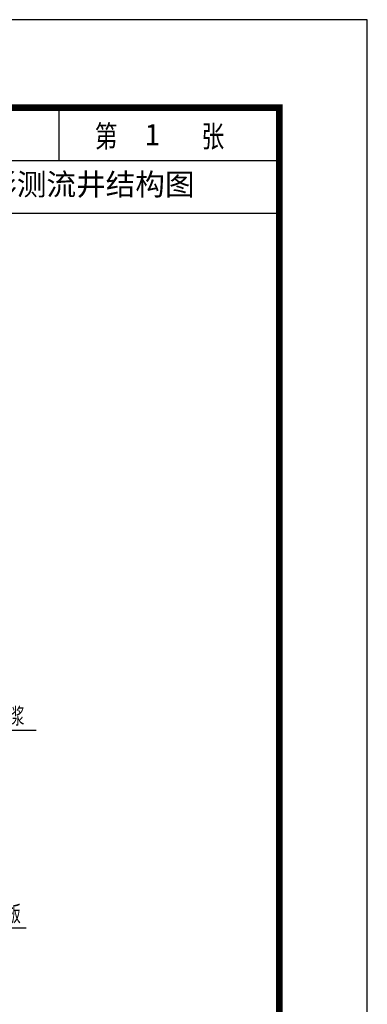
# Model space of a CAD drawing. Extents: x 1154951 to 1177180, y 3484725 to 3514600.
# Tile 17 of 17: x 1175483 to 1177180, y 3507128 to 3511944. Entities that reach past the tile are written whole.
import ezdxf
from ezdxf.enums import TextEntityAlignment as Align

# ---------------------------------------------------------------- set-up
doc = ezdxf.new("R2010")
doc.units = 0
doc.layers.get('0').update_dxf_attribs({"linetype": 'CONTINUOUS'})
doc.layers.add('GPSCOMMON', color=7, linetype='CONTINUOUS')
doc.layers.add('标注', color=7, linetype='CONTINUOUS', lineweight=25)
doc.styles.add('gpshz', font='tssdeng.shx', dxfattribs={"width": 0.8, "height": 2.5, "bigfont": 'hztxt.shx'})
doc.styles.add('图签', font='txt', dxfattribs={"width": 0.66})
doc.styles.add('宋体', font='txt')

# ---------------------------------------------------------------- blocks, each defined once
blk = doc.blocks.new('*U285')
at = {"color": 0}
for p, q in [((385, 281), (385, 287)), ((410, 275), (410, 287)), ((360, 281), (410, 281)), ((360, 275), (410, 275))]:
    blk.add_line(p, q, dxfattribs=at)
blk.add_lwpolyline([(0, 0), (420, 0), (420, 297), (0, 297)], close=True, dxfattribs=at)
at = {"color": 0, "const_width": 0.75}
blk.add_lwpolyline([(410, 10), (410, 287), (25, 287), (25, 10), (410, 10)], dxfattribs=at)
at = {"color": 0, "linetype": 'Continuous', "style": '图签', "width": 0.8}
blk.add_text('第       张', height=2.5, dxfattribs=at).set_placement((389.04, 282.49))
at = {"color": 0, "linetype": 'Continuous', "style": '图签', "flags": 8}
for tag, width, p, p2 in [('设计总负责', 0.611046, (130.25, 28.99), (141.11, 28.99)), ('工程名称', 2.988281, (283.25, 28.99), (325.75, 28.99)), ('图纸编号', 2.575163, (345.13, 28.99), (381.76, 28.99)), ('子项名称', 2.988281, (283.25, 20.99), (325.75, 20.99))]:
    blk.add_attdef(tag, text='', height=2.5, dxfattribs=dict(at, width=width)).set_placement(p, p2, align=Align.FIT)
at = {"color": 0, "linetype": 'Continuous', "ltscale": 0.055, "style": '图签', "flags": 8}
for tag, width, p, p2 in [('审定', 1.617188, (172.25, 28.99), (183.75, 28.99)), ('设计', 1.617188, (214.25, 28.99), (225.75, 28.99)), ('工程编号', 0.738284, (256.25, 28.99), (266.75, 28.99)), ('版本', 1.530605, (397.87, 28.99), (408.75, 28.99)), ('设计负责', 0.763807, (130.25, 20.99), (141.11, 20.99)), ('审核', 1.617188, (172.25, 20.99), (183.75, 20.99)), ('注册工程师', 0.646875, (214.25, 20.99), (225.75, 20.99)), ('图纸比例', 0.738284, (256.25, 20.99), (266.75, 20.99)), ('专业负责', 0.763807, (130.25, 12.65), (141.11, 12.65)), ('校核', 1.617188, (172.25, 12.65), (183.75, 12.65)), ('注册建筑师', 0.646875, (214.25, 12.65), (225.75, 12.65)), ('出图日期', 0.738284, (256.25, 12.65), (266.75, 12.65))]:
    blk.add_attdef(tag, text='', height=2.5, dxfattribs=dict(at, width=width)).set_placement(p, p2, align=Align.FIT)
at = {"color": 0, "linetype": 'Continuous', "style": '图签'}
for tag, p, width in [('设计证书', (43.26, 16.37), 1.55), ('咨询证书', (43.26, 12.88), 0.9)]:
    blk.add_attdef(tag, p, '', height=2, dxfattribs=dict(at, width=width))
at = {"color": 0, "linetype": 'Continuous', "style": '图签', "width": 0.85}
for tag, height, p in [('图纸名称_2_1', 2.2, (305.02, 15.12)), ('图纸名称_1_1', 2.5, (305.02, 13.35)), ('图纸名称_2_2', 2.2, (305.02, 11.51))]:
    blk.add_attdef(tag, text='', height=height, dxfattribs=at).set_placement(p, align=Align.CENTER)
blk = doc.blocks.new('20180504.1550169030')
for p, q in [((1175168.8, 3508467.9), (1175563, 3508467.9)), ((1175188.6, 3507502), (1175514.8, 3507502))]:
    blk.add_line(p, q)
at = {"layer": 'GPSCOMMON', "xscale": 43, "yscale": 43}
blk.add_blockref('*U285', (1159120.4, 3499173.1), dxfattribs=at)
at = {"style": 'gpshz', "width": 0.7}
for s, p in [('1:2水泥砂浆', (1175162.7, 3508489.6)), ('预制盖板', (1175235.9, 3507523.6))]:
    blk.add_text(s, height=90, dxfattribs=at).set_placement(p)
at = {"layer": '标注', "lineweight": -3, "style": '宋体'}
for s, p in [('1             1', (1175084.5, 3511329.6)), ('DN600矩形测流井结构图', (1174818.5, 3511085.7))]:
    blk.add_text(s, height=106.071, dxfattribs=at).set_placement(p)

msp = doc.modelspace()

# ---------------------------------------------------------------- block references
at = {"layer": 'GPSCOMMON'}
msp.add_blockref('20180504.1550169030', (0, 0), dxfattribs=at)

doc.saveas('drawing.dxf')
